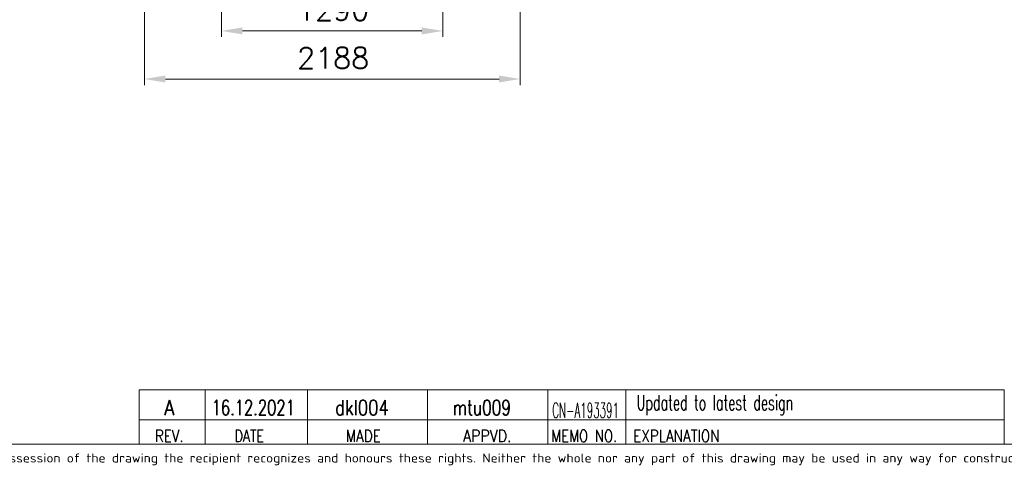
# Model space of a CAD drawing. Header units: inches. Extents: x 0 to 20790, y -12 to 14700.
# Tile 132 of 184: x 8404 to 14140, y 34 to 2646. Entities that reach past the tile are written whole.
import ezdxf

# ---------------------------------------------------------------- set-up
doc = ezdxf.new("R2010")
doc.units = ezdxf.units.IN
doc.layers.add('210', color=7, linetype='Continuous', true_color=0xffffff)
doc.layers.add('254', color=7, linetype='Continuous', true_color=0xffffff)
doc.styles.add('iso-1', font='isocp.shx')
doc.styles.add('latin_extended', font='simplex.shx')
doc.dimstyles.get("Standard").update_dxf_attribs({"dimtxt": 0.18, "dimasz": 0.18, "dimexe": 0.18, "dimexo": 0.0625, "dimgap": 0.09, "dimtad": 0, "dimtih": 1, "dimtoh": 1, "dimdec": 4, "dimzin": 0, "dimdsep": 46, "dimtxsty": 'Standard', "dimcen": 0.09, "dimadec": 0, "dimazin": 0, "dimtfac": 1, "dimtdec": 4, "dimtofl": 0, "dimtmove": 0, "dimatfit": 3, "dimfxl": 1, "dimtolj": 1, "dimtzin": 0, "dimarcsym": 0})

# ---------------------------------------------------------------- blocks, each defined once
blk = doc.blocks.new('_U11')
at = {"layer": '254', "color": 3, "linetype": 'Continuous', "lineweight": 13, "transparency": 16777216}
for p, q in [((9578.9, 3815.5), (9578.9, 2545.5)), ((10868.9, 3815.5), (10868.9, 2545.5)), ((9701.4, 2580.5), (10746.4, 2580.5))]:
    blk.add_line(p, q, dxfattribs=at)
at = {"layer": '254', "color": 3, "transparency": 16777216}
for points in [[(9701.4, 2600.9), (9701.4, 2560.1), (9578.9, 2580.5)], [(10746.4, 2560.1), (10746.4, 2600.9), (10868.9, 2580.5)]]:
    blk.add_solid(points, dxfattribs=at)
at = {"layer": 'Defpoints', "color": 0, "transparency": 16777216}
for p in [(9578.9, 3850.5), (10868.9, 3850.5), (10868.9, 2580.5)]:
    blk.add_point(p, dxfattribs=at)
at = {"layer": '254', "color": 2, "lineweight": 13, "transparency": 16777216, "insert": (10019.7, 2764.2), "char_height": 122.5, "attachment_point": 1, "style": 'latin_extended'}
blk.add_mtext('\\A1;1290', dxfattribs=at)
blk = doc.blocks.new('_U12')
at = {"layer": '254', "color": 3, "linetype": 'Continuous', "lineweight": 13, "transparency": 16777216}
for p, q in [((9130.4, 3678), (9130.4, 2265.5)), ((11318.9, 3690.5), (11318.9, 2265.5)), ((9252.9, 2300.5), (11196.4, 2300.5))]:
    blk.add_line(p, q, dxfattribs=at)
at = {"layer": '254', "color": 3, "transparency": 16777216}
for points in [[(9252.9, 2320.9), (9252.9, 2280.1), (9130.4, 2300.5)], [(11196.4, 2280.1), (11196.4, 2320.9), (11318.9, 2300.5)]]:
    blk.add_solid(points, dxfattribs=at)
at = {"layer": 'Defpoints', "color": 0, "transparency": 16777216}
for p in [(9130.4, 3713), (11318.9, 3725.5), (11318.9, 2300.5)]:
    blk.add_point(p, dxfattribs=at)
at = {"layer": '254', "color": 2, "lineweight": 13, "transparency": 16777216, "insert": (10020.5, 2484.2), "char_height": 122.5, "attachment_point": 1, "style": 'latin_extended'}
blk.add_mtext('\\A1;2188', dxfattribs=at)

msp = doc.modelspace()

# ---------------------------------------------------------------- linework, layer by layer
at = {"layer": '210', "color": 7, "linetype": 'Continuous', "lineweight": 18}
msp.add_line((175, 175), (20615, 175), dxfattribs=at)
at = {"layer": '254', "color": 7, "linetype": 'Continuous', "lineweight": 18}
for p, q in [((9099.983, 176.296), (9099.983, 491.296)), ((14139.996, 315), (9099.996, 315))]:
    msp.add_line(p, q, dxfattribs=at)
at = {"layer": '254', "color": 7, "linetype": 'Continuous', "lineweight": 13}
msp.add_line((14139.991, 491.296), (9099.991, 491.296), dxfattribs=at)
at = {"layer": '254', "color": 3, "linetype": 'Continuous', "lineweight": 18}
for p, q in [((9484.983, 491.296), (9484.983, 176.296)), ((10079.983, 176.296), (10079.983, 491.296)), ((10779.983, 491.296), (10779.983, 176.296)), ((11479.983, 176.296), (11479.983, 491.296)), ((11934.983, 491.296), (11934.983, 176.296))]:
    msp.add_line(p, q, dxfattribs=at)
at = {"layer": '254', "color": 3, "linetype": 'Continuous', "lineweight": 13}
for p, q in [((14139.983, 176.296), (14139.974, 491.296)), ((14140, 175), (9100, 175))]:
    msp.add_line(p, q, dxfattribs=at)

# ---------------------------------------------------------------- texts
at = {"layer": '210', "color": 211, "linetype": 'Continuous', "lineweight": 13, "insert": (6448.722, 51.676), "char_height": 52.5, "attachment_point": 7, "line_spacing_factor": 0.963855, "style": 'iso-1'}
msp.add_mtext('\\W1.2083;Copyright Wärtsilä. All rights reserved. By taking possession of the drawing the recipient recognizes and honours these rights. Neither the whole nor any part of this drawing may be used in any way for construction, fabrication, marketing or any other', dxfattribs=at)
at = {"layer": '254', "color": 3, "linetype": 'Continuous', "lineweight": 18, "char_height": 87.5, "attachment_point": 7, "line_spacing_factor": 0.963855, "style": 'latin_extended'}
for s, insert in [('\\W0.8818;A', (9246.638, 343.26)), ('\\W0.7189;16.12.2021', (9522.101, 343.26)), ('\\W0.8021;dkl004', (10241.863, 343.26)), ('\\W0.7468;mtu009', (10927.087, 343.26)), ('\\W0.5007;CN-A193391', (11506.554, 327.947)), ('\\W0.6187;Updated to latest design', (11997.938, 343.26))]:
    msp.add_mtext(s, dxfattribs=dict(at, insert=insert))
at = {"layer": '254', "color": 211, "linetype": 'Continuous', "lineweight": 18, "char_height": 70, "attachment_point": 7, "line_spacing_factor": 0.963855, "style": 'latin_extended'}
for s, insert in [('\\W0.8203;REV.', (9191.866, 187.045)), ('\\W0.7715;DATE', (9655.834, 187.045)), ('\\W0.8285;MADE', (10303.717, 187.045)), ('\\W0.8648;APPVD.', (10986.602, 187.045)), ('\\W0.8075;MEMO NO.', (11500.117, 187.045)), ('\\W0.8275;EXPLANATION', (11977.744, 187.045))]:
    msp.add_mtext(s, dxfattribs=dict(at, insert=insert))

# ---------------------------------------------------------------- dimensions: what is measured, and where the dimension line sits
at = {"layer": '254', "color": 2, "linetype": 'Continuous', "lineweight": 13}
for base, p1, p2, picture, middle in [((10868.884, 2580.491), (9578.884, 3850.491), (10868.884, 3850.491), '_U11', (10223.884, 2580.491)), ((11318.884062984, 2300.490937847), (9130.384062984, 3712.990937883), (11318.884062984, 3725.490937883), '_U12', (10224.634062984, 2300.490937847))]:
    dim = msp.add_linear_dim(base=base, p1=p1, p2=p2, dimstyle='Standard', override={"dimscale": 35, "dimtxt": 3.5, "dimasz": 3.5, "dimexe": 1, "dimexo": 1, "dimgap": 1.75, "dimtad": 1, "dimtih": 1, "dimtoh": 0, "dimdec": 0, "dimlfac": 1, "dimzin": 8, "dimdsep": 46, "dimlunit": 2, "dimtxsty": 'latin_extended', "dimsah": 1, "dimse1": 0, "dimse2": 0, "dimsd1": 0, "dimsd2": 0, "dimclrd": 3, "dimclre": 3, "dimclrt": 2, "dimtol": 0, "dimtm": -0.1, "dimtfac": 0.714286, "dimtdec": 3, "dimtofl": 1, "dimtmove": 0, "dimtzin": 8, "dimlwd": 13, "dimlwe": 13}, dxfattribs=at)
    dim.commit()
    dim.dimension.update_dxf_attribs({"geometry": picture, "text_midpoint": middle, "dimtype": 160})

doc.saveas('drawing.dxf')
